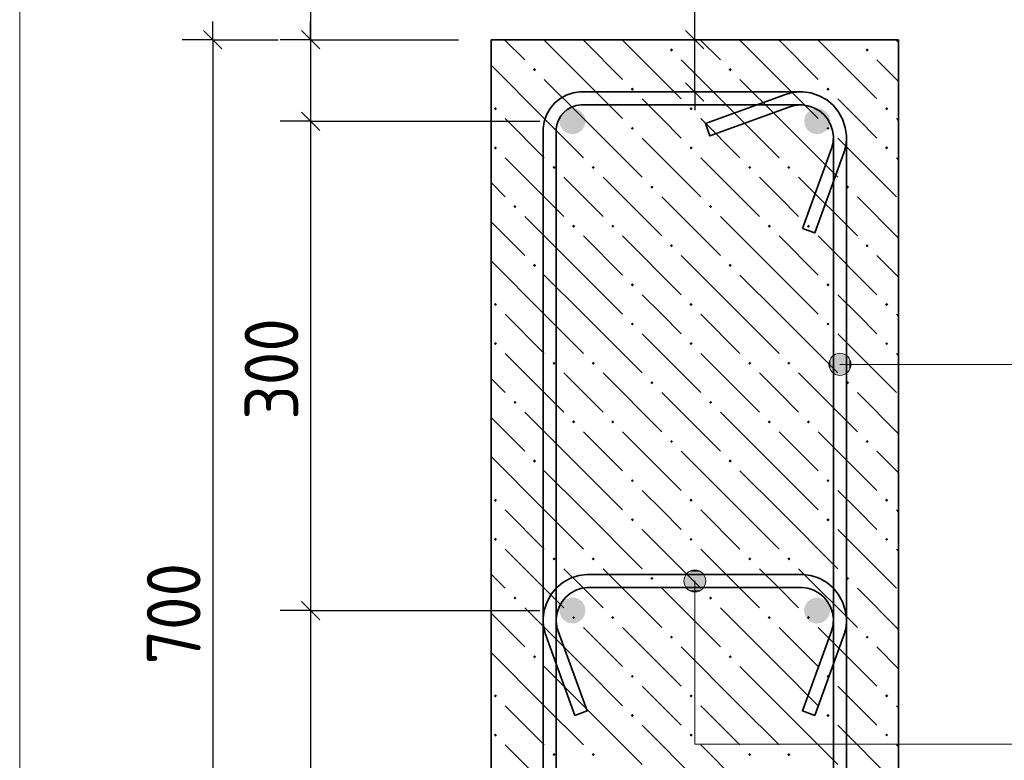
# Model space of a CAD drawing. Header units: millimetres. Extents: x 0 to 42000, y 0 to 29700.
# Tile 16 of 18: x 33961 to 37987, y 23251 to 26278. Entities that reach past the tile are written whole.
import ezdxf

# ---------------------------------------------------------------- set-up
doc = ezdxf.new("R2010")
doc.units = ezdxf.units.MM
for name, color, linetype, lineweight in [('S1 Продольная арматура', 7, 'Continuous', 35), ('Standard', 7, 'Continuous', 25), ('ЖБ Пилон', 7, 'Continuous', 35), ('Затяжка', 52, 'Continuous', 25), ('Позиционная метка линия выноска', 7, 'Continuous', 13)]:
    doc.layers.add(name, color=color, linetype=linetype, lineweight=lineweight)
doc.layers.add('Размерная выноска', color=7, linetype='Continuous')
doc.layers.add('Хомут', color=7, linetype='Continuous', lineweight=25, true_color=0x6e3c1e)
doc.styles.add('ISOCPEUR', font='txt')

msp = doc.modelspace()

# ---------------------------------------------------------------- hatches: boundary and pattern name
at = {"layer": 'S1 Продольная арматура', "linetype": 'Continuous', "lineweight": 18, "transparency": 33554687}
for points in [[(36274.6, 25863.1), (36270.5, 25883.5), (36259, 25900.8), (36241.7, 25912.4), (36221.3, 25916.4), (36200.9, 25912.4), (36183.6, 25900.8), (36172, 25883.5), (36167.9, 25863.1), (36172, 25842.7), (36183.6, 25825.4), (36200.9, 25813.8), (36221.3, 25809.8), (36241.7, 25813.8), (36259, 25825.4), (36270.5, 25842.7)], [(36274.6, 25863.1), (36270.5, 25883.5), (36259, 25900.8), (36241.7, 25912.4), (36221.3, 25916.4), (36200.9, 25912.4), (36183.6, 25900.8), (36172, 25883.5), (36167.9, 25863.1), (36172, 25842.7), (36183.6, 25825.4), (36200.9, 25813.8), (36221.3, 25809.8), (36241.7, 25813.8), (36259, 25825.4), (36270.5, 25842.7)], [(37274.8, 25863.1), (37270.7, 25883.5), (37259.1, 25900.8), (37241.8, 25912.4), (37221.4, 25916.4), (37201, 25912.4), (37183.7, 25900.8), (37172.2, 25883.5), (37168.1, 25863.1), (37172.2, 25842.7), (37183.7, 25825.4), (37201, 25813.8), (37221.4, 25809.8), (37241.8, 25813.8), (37259.1, 25825.4), (37270.7, 25842.7)], [(37274.8, 25863.1), (37270.7, 25883.5), (37259.1, 25900.8), (37241.8, 25912.4), (37221.4, 25916.4), (37201, 25912.4), (37183.7, 25900.8), (37172.2, 25883.5), (37168.1, 25863.1), (37172.2, 25842.7), (37183.7, 25825.4), (37201, 25813.8), (37221.4, 25809.8), (37241.8, 25813.8), (37259.1, 25825.4), (37270.7, 25842.7)], [(36274.6, 23863.1), (36270.5, 23883.5), (36259, 23900.8), (36241.7, 23912.4), (36221.3, 23916.4), (36200.9, 23912.4), (36183.6, 23900.8), (36172, 23883.5), (36167.9, 23863.1), (36172, 23842.7), (36183.6, 23825.4), (36200.9, 23813.8), (36221.3, 23809.8), (36241.7, 23813.8), (36259, 23825.4), (36270.5, 23842.7)], [(36274.6, 23863.1), (36270.5, 23883.5), (36259, 23900.8), (36241.7, 23912.4), (36221.3, 23916.4), (36200.9, 23912.4), (36183.6, 23900.8), (36172, 23883.5), (36167.9, 23863.1), (36172, 23842.7), (36183.6, 23825.4), (36200.9, 23813.8), (36221.3, 23809.8), (36241.7, 23813.8), (36259, 23825.4), (36270.5, 23842.7)], [(37274.8, 23863.1), (37270.7, 23883.5), (37259.1, 23900.8), (37241.8, 23912.4), (37221.4, 23916.4), (37201, 23912.4), (37183.7, 23900.8), (37172.2, 23883.5), (37168.1, 23863.1), (37172.2, 23842.7), (37183.7, 23825.4), (37201, 23813.8), (37221.4, 23809.8), (37241.8, 23813.8), (37259.1, 23825.4), (37270.7, 23842.7)], [(37274.8, 23863.1), (37270.7, 23883.5), (37259.1, 23900.8), (37241.8, 23912.4), (37221.4, 23916.4), (37201, 23912.4), (37183.7, 23900.8), (37172.2, 23883.5), (37168.1, 23863.1), (37172.2, 23842.7), (37183.7, 23825.4), (37201, 23813.8), (37221.4, 23809.8), (37241.8, 23813.8), (37259.1, 23825.4), (37270.7, 23842.7)]]:
    msp.add_hatch(color=7, dxfattribs=at).paths.add_polyline_path(points)
at = {"layer": 'ЖБ Пилон', "linetype": 'Continuous', "lineweight": 18, "transparency": 33554687}
for points in [[(36619.5, 26154.1), (36626, 26160.6), (36632.5, 26154.1), (36626, 26147.6)], [(37419.5, 26154.1), (37426, 26160.6), (37432.5, 26154.1), (37426, 26147.6)], [(36059.5, 26074.1), (36066, 26080.6), (36072.5, 26074.1), (36066, 26067.6)], [(36859.5, 26074.1), (36866, 26080.6), (36872.5, 26074.1), (36866, 26067.6)], [(36459.5, 25994.1), (36466, 26000.6), (36472.5, 25994.1), (36466, 25987.6)], [(37259.5, 25994.1), (37266, 26000.6), (37272.5, 25994.1), (37266, 25987.6)], [(35899.5, 25914.1), (35906, 25920.6), (35912.5, 25914.1), (35906, 25907.6)], [(36699.5, 25914.1), (36706, 25920.6), (36712.5, 25914.1), (36706, 25907.6)], [(37499.5, 25914.1), (37506, 25920.6), (37512.5, 25914.1), (37506, 25907.6)], [(36459.5, 25834.1), (36466, 25840.6), (36472.5, 25834.1), (36466, 25827.6)], [(37259.5, 25834.1), (37266, 25840.6), (37272.5, 25834.1), (37266, 25827.6)], [(35899.5, 25754.1), (35906, 25760.6), (35912.5, 25754.1), (35906, 25747.6)], [(36699.5, 25754.1), (36706, 25760.6), (36712.5, 25754.1), (36706, 25747.6)], [(37499.5, 25754.1), (37506, 25760.6), (37512.5, 25754.1), (37506, 25747.6)], [(36139.5, 25674.1), (36146, 25680.6), (36152.5, 25674.1), (36146, 25667.6)], [(36299.5, 25674.1), (36306, 25680.6), (36312.5, 25674.1), (36306, 25667.6)], [(36939.5, 25674.1), (36946, 25680.6), (36952.5, 25674.1), (36946, 25667.6)], [(37099.5, 25674.1), (37106, 25680.6), (37112.5, 25674.1), (37106, 25667.6)], [(36539.5, 25594.1), (36546, 25600.6), (36552.5, 25594.1), (36546, 25587.6)], [(37339.5, 25594.1), (37346, 25600.6), (37352.5, 25594.1), (37346, 25587.6)], [(35979.5, 25514.1), (35986, 25520.6), (35992.5, 25514.1), (35986, 25507.6)], [(36779.5, 25514.1), (36786, 25520.6), (36792.5, 25514.1), (36786, 25507.6)], [(36219.5, 25434.1), (36226, 25440.6), (36232.5, 25434.1), (36226, 25427.6)], [(36379.5, 25434.1), (36386, 25440.6), (36392.5, 25434.1), (36386, 25427.6)], [(37019.5, 25434.1), (37026, 25440.6), (37032.5, 25434.1), (37026, 25427.6)], [(37179.5, 25434.1), (37186, 25440.6), (37192.5, 25434.1), (37186, 25427.6)], [(36619.5, 25354.1), (36626, 25360.6), (36632.5, 25354.1), (36626, 25347.6)], [(37419.5, 25354.1), (37426, 25360.6), (37432.5, 25354.1), (37426, 25347.6)], [(36059.5, 25274.1), (36066, 25280.6), (36072.5, 25274.1), (36066, 25267.6)], [(36859.5, 25274.1), (36866, 25280.6), (36872.5, 25274.1), (36866, 25267.6)], [(36459.5, 25194.1), (36466, 25200.6), (36472.5, 25194.1), (36466, 25187.6)], [(37259.5, 25194.1), (37266, 25200.6), (37272.5, 25194.1), (37266, 25187.6)], [(35899.5, 25114.1), (35906, 25120.6), (35912.5, 25114.1), (35906, 25107.6)], [(36699.5, 25114.1), (36706, 25120.6), (36712.5, 25114.1), (36706, 25107.6)], [(37499.5, 25114.1), (37506, 25120.6), (37512.5, 25114.1), (37506, 25107.6)], [(36459.5, 25034.1), (36466, 25040.6), (36472.5, 25034.1), (36466, 25027.6)], [(37259.5, 25034.1), (37266, 25040.6), (37272.5, 25034.1), (37266, 25027.6)], [(35899.5, 24954.1), (35906, 24960.6), (35912.5, 24954.1), (35906, 24947.6)], [(36699.5, 24954.1), (36706, 24960.6), (36712.5, 24954.1), (36706, 24947.6)], [(37499.5, 24954.1), (37506, 24960.6), (37512.5, 24954.1), (37506, 24947.6)], [(36139.5, 24874.1), (36146, 24880.6), (36152.5, 24874.1), (36146, 24867.6)], [(36299.5, 24874.1), (36306, 24880.6), (36312.5, 24874.1), (36306, 24867.6)], [(36939.5, 24874.1), (36946, 24880.6), (36952.5, 24874.1), (36946, 24867.6)], [(37099.5, 24874.1), (37106, 24880.6), (37112.5, 24874.1), (37106, 24867.6)], [(36539.5, 24794.1), (36546, 24800.6), (36552.5, 24794.1), (36546, 24787.6)], [(37339.5, 24794.1), (37346, 24800.6), (37352.5, 24794.1), (37346, 24787.6)], [(35979.5, 24714.1), (35986, 24720.6), (35992.5, 24714.1), (35986, 24707.6)], [(36779.5, 24714.1), (36786, 24720.6), (36792.5, 24714.1), (36786, 24707.6)], [(36219.5, 24634.1), (36226, 24640.6), (36232.5, 24634.1), (36226, 24627.6)], [(36379.5, 24634.1), (36386, 24640.6), (36392.5, 24634.1), (36386, 24627.6)], [(37019.5, 24634.1), (37026, 24640.6), (37032.5, 24634.1), (37026, 24627.6)], [(37179.5, 24634.1), (37186, 24640.6), (37192.5, 24634.1), (37186, 24627.6)], [(36619.5, 24554.1), (36626, 24560.6), (36632.5, 24554.1), (36626, 24547.6)], [(37419.5, 24554.1), (37426, 24560.6), (37432.5, 24554.1), (37426, 24547.6)], [(36059.5, 24474.1), (36066, 24480.6), (36072.5, 24474.1), (36066, 24467.6)], [(36859.5, 24474.1), (36866, 24480.6), (36872.5, 24474.1), (36866, 24467.6)], [(36459.5, 24394.1), (36466, 24400.6), (36472.5, 24394.1), (36466, 24387.6)], [(37259.5, 24394.1), (37266, 24400.6), (37272.5, 24394.1), (37266, 24387.6)], [(35899.5, 24314.1), (35906, 24320.6), (35912.5, 24314.1), (35906, 24307.6)], [(36699.5, 24314.1), (36706, 24320.6), (36712.5, 24314.1), (36706, 24307.6)], [(37499.5, 24314.1), (37506, 24320.6), (37512.5, 24314.1), (37506, 24307.6)], [(36459.5, 24234.1), (36466, 24240.6), (36472.5, 24234.1), (36466, 24227.6)], [(37259.5, 24234.1), (37266, 24240.6), (37272.5, 24234.1), (37266, 24227.6)], [(35899.5, 24154.1), (35906, 24160.6), (35912.5, 24154.1), (35906, 24147.6)], [(36699.5, 24154.1), (36706, 24160.6), (36712.5, 24154.1), (36706, 24147.6)], [(37499.5, 24154.1), (37506, 24160.6), (37512.5, 24154.1), (37506, 24147.6)], [(36139.5, 24074.1), (36146, 24080.6), (36152.5, 24074.1), (36146, 24067.6)], [(36299.5, 24074.1), (36306, 24080.6), (36312.5, 24074.1), (36306, 24067.6)], [(36939.5, 24074.1), (36946, 24080.6), (36952.5, 24074.1), (36946, 24067.6)], [(37099.5, 24074.1), (37106, 24080.6), (37112.5, 24074.1), (37106, 24067.6)], [(36539.5, 23994.1), (36546, 24000.6), (36552.5, 23994.1), (36546, 23987.6)], [(37339.5, 23994.1), (37346, 24000.6), (37352.5, 23994.1), (37346, 23987.6)], [(35979.5, 23914.1), (35986, 23920.6), (35992.5, 23914.1), (35986, 23907.6)], [(36779.5, 23914.1), (36786, 23920.6), (36792.5, 23914.1), (36786, 23907.6)], [(36219.5, 23834.1), (36226, 23840.6), (36232.5, 23834.1), (36226, 23827.6)], [(36379.5, 23834.1), (36386, 23840.6), (36392.5, 23834.1), (36386, 23827.6)], [(37019.5, 23834.1), (37026, 23840.6), (37032.5, 23834.1), (37026, 23827.6)], [(37179.5, 23834.1), (37186, 23840.6), (37192.5, 23834.1), (37186, 23827.6)], [(36619.5, 23754.1), (36626, 23760.6), (36632.5, 23754.1), (36626, 23747.6)], [(37419.5, 23754.1), (37426, 23760.6), (37432.5, 23754.1), (37426, 23747.6)], [(36059.5, 23674.1), (36066, 23680.6), (36072.5, 23674.1), (36066, 23667.6)], [(36859.5, 23674.1), (36866, 23680.6), (36872.5, 23674.1), (36866, 23667.6)], [(36459.5, 23594.1), (36466, 23600.6), (36472.5, 23594.1), (36466, 23587.6)], [(37259.5, 23594.1), (37266, 23600.6), (37272.5, 23594.1), (37266, 23587.6)], [(35899.5, 23514.1), (35906, 23520.6), (35912.5, 23514.1), (35906, 23507.6)], [(36699.5, 23514.1), (36706, 23520.6), (36712.5, 23514.1), (36706, 23507.6)], [(37499.5, 23514.1), (37506, 23520.6), (37512.5, 23514.1), (37506, 23507.6)], [(36459.5, 23434.1), (36466, 23440.6), (36472.5, 23434.1), (36466, 23427.6)], [(37259.5, 23434.1), (37266, 23440.6), (37272.5, 23434.1), (37266, 23427.6)], [(35899.5, 23354.1), (35906, 23360.6), (35912.5, 23354.1), (35906, 23347.6)], [(36699.5, 23354.1), (36706, 23360.6), (36712.5, 23354.1), (36706, 23347.6)], [(37499.5, 23354.1), (37506, 23360.6), (37512.5, 23354.1), (37506, 23347.6)], [(36139.5, 23274.1), (36146, 23280.6), (36152.5, 23274.1), (36146, 23267.6)], [(36299.5, 23274.1), (36306, 23280.6), (36312.5, 23274.1), (36306, 23267.6)], [(36939.5, 23274.1), (36946, 23280.6), (36952.5, 23274.1), (36946, 23267.6)], [(37099.5, 23274.1), (37106, 23280.6), (37112.5, 23274.1), (37106, 23267.6)]]:
    msp.add_hatch(color=7, dxfattribs=at).paths.add_polyline_path(points, flags=16)
at = {"layer": 'Позиционная метка линия выноска', "linetype": 'Continuous', "lineweight": 13, "transparency": 33554687}
for points in [[(37276, 24846.9), (37276, 24891.9), (37269.7, 24869.4)], [(37292.2, 24830.7), (37292.2, 24908.1), (37276, 24891.9)], [(37292.2, 24830.7), (37276, 24891.9), (37276, 24846.9)], [(37314.7, 24824.4), (37314.7, 24914.4), (37292.2, 24908.1)], [(37314.7, 24824.4), (37292.2, 24908.1), (37292.2, 24830.7)], [(37337.2, 24830.7), (37337.2, 24908.1), (37314.7, 24914.4)], [(37337.2, 24830.7), (37314.7, 24914.4), (37314.7, 24824.4)], [(37353.4, 24846.9), (37353.4, 24891.9), (37337.2, 24908.1)], [(37353.4, 24846.9), (37337.2, 24908.1), (37337.2, 24830.7)], [(37353.4, 24891.9), (37353.4, 24846.9), (37359.7, 24869.4)], [(36676.3, 23983.8), (36766.4, 23983.8), (36760.1, 24006.3)], [(36676.3, 23983.8), (36760.1, 24006.3), (36682.7, 24006.3)], [(36682.7, 24006.3), (36760.1, 24006.3), (36743.9, 24022.5)], [(36682.7, 24006.3), (36743.9, 24022.5), (36698.9, 24022.5)], [(36698.9, 24022.5), (36743.9, 24022.5), (36721.4, 24028.8)], [(36682.7, 23961.3), (36766.4, 23983.8), (36676.3, 23983.8)], [(36682.7, 23961.3), (36760.1, 23961.3), (36766.4, 23983.8)], [(36698.9, 23945.1), (36760.1, 23961.3), (36682.7, 23961.3)], [(36698.9, 23945.1), (36743.9, 23945.1), (36760.1, 23961.3)], [(36743.9, 23945.1), (36698.9, 23945.1), (36721.4, 23938.8)]]:
    msp.add_hatch(color=7, dxfattribs=at).paths.add_polyline_path(points)

# ---------------------------------------------------------------- linework, layer by layer
at = {"layer": 'Standard', "color": 7, "linetype": 'Continuous', "lineweight": -3, "transparency": 33554687}
for p, q in [((34750.4, 26196.4), (34750.4, 26271.4)), ((35150.4, 26196.4), (35150.4, 26271.4)), ((36721.4, 26196.4), (36721.4, 26271.4)), ((34750.4, 26196.4), (34625.4, 26196.4)), ((34750.4, 26196.4), (34875.4, 26196.4)), ((34750.4, 26196.4), (35017.1, 26196.4)), ((35150.4, 26196.4), (35025.4, 26196.4)), ((35150.4, 26196.4), (35275.4, 26196.4)), ((35150.4, 26196.4), (35754.7, 26196.4)), ((35150.4, 26196.4), (35150.4, 25863.1)), ((36721.4, 26196.4), (36596.4, 26196.4)), ((36721.4, 26196.4), (36846.4, 26196.4)), ((36721.4, 25982.9), (36721.4, 26196.4)), ((36721.4, 25982.9), (36596.4, 25982.9)), ((36721.4, 25982.9), (36846.4, 25982.9)), ((36721.4, 25982.9), (36721.4, 25907.9)), ((35150.4, 25863.1), (35025.4, 25863.1)), ((35150.4, 25863.1), (35275.4, 25863.1)), ((35150.4, 25863.1), (36088, 25863.1)), ((35150.4, 25863.1), (35150.4, 23863.1)), ((35150.4, 23863.1), (35025.4, 23863.1)), ((35150.4, 23863.1), (35275.4, 23863.1)), ((35150.4, 23863.1), (36088, 23863.1)), ((35150.4, 23863.1), (35150.4, 21863.1))]:
    msp.add_line(p, q, dxfattribs=at)
at = {"layer": 'Standard', "color": 7, "linetype": 'Continuous', "lineweight": 25, "transparency": 33554687}
for p, q in [((34712.9, 26233.9), (34787.9, 26158.9)), ((35112.9, 26233.9), (35187.9, 26158.9)), ((36758.9, 26158.9), (36683.9, 26233.9)), ((36758.9, 25945.4), (36683.9, 26020.4)), ((35112.9, 25900.6), (35187.9, 25825.6)), ((35112.9, 23900.6), (35187.9, 23825.6))]:
    msp.add_line(p, q, dxfattribs=at)
at = {"layer": 'Standard', "color": 254, "linetype": 'Continuous', "lineweight": 18, "true_color": 0xc4c4ff, "transparency": 33554687}
msp.add_lwpolyline([(33960.7, 18630.5), (39697.9, 18630.5), (39697.9, 28662.4), (33960.7, 28662.4), (33960.7, 18630.5)], dxfattribs=at)
at = {"layer": 'Standard', "color": 7, "linetype": 'Continuous', "lineweight": -3, "transparency": 33554687}
msp.add_lwpolyline([(34750.4, 26196.4), (34750.4, 23565.7), (34750.4, 23565.7), (34750.4, 21529.8)], dxfattribs=at)
at = {"layer": 'ЖБ Пилон', "color": 7, "linetype": 'Continuous', "lineweight": 35, "transparency": 33554687}
for p, q in [((35888, 26196.4), (35888, 21529.8)), ((37554.7, 26196.4), (35888, 26196.4)), ((37554.7, 21529.8), (37554.7, 26196.4))]:
    msp.add_line(p, q, dxfattribs=at)
at = {"layer": 'ЖБ Пилон', "color": 9, "linetype": 'Continuous', "lineweight": 18, "true_color": 0xc7c7c7, "transparency": 33554687}
for p, q in [((35943.7, 26196.4), (36026, 26114.1)), ((36266, 26034.1), (36103.7, 26196.4)), ((36266, 26194.1), (36426, 26034.1)), ((36426, 26194.1), (36666, 25954.1)), ((36583.7, 26196.4), (36586, 26194.1)), ((36743.7, 26196.4), (36826, 26114.1)), ((37066, 26034.1), (36903.7, 26196.4)), ((37066, 26194.1), (37226, 26034.1)), ((37226, 26194.1), (37466, 25954.1)), ((37383.7, 26196.4), (37386, 26194.1)), ((37543.7, 26196.4), (37554.7, 26185.4)), ((36106, 25874.1), (35888, 26092.1)), ((36906, 25874.1), (36666, 26114.1)), ((37554.7, 26025.4), (37466, 26114.1)), ((36106, 26034.1), (36266, 25874.1)), ((36266, 26034.1), (36426, 25874.1)), ((36906, 26034.1), (37066, 25874.1)), ((37066, 26034.1), (37226, 25874.1)), ((36586, 25874.1), (36506, 25954.1)), ((37386, 25874.1), (37306, 25954.1)), ((35946, 25874.1), (36106, 25714.1)), ((36106, 25874.1), (36266, 25714.1)), ((36266, 25874.1), (36506, 25634.1)), ((36666, 25794.1), (36586, 25874.1)), ((36746, 25874.1), (36906, 25714.1)), ((36906, 25874.1), (37066, 25714.1)), ((37066, 25874.1), (37306, 25634.1)), ((37466, 25794.1), (37386, 25874.1)), ((37546, 25874.1), (37554.7, 25865.4)), ((36506, 25794.1), (36746, 25554.1)), ((37306, 25794.1), (37546, 25554.1)), ((35946, 25714.1), (36186, 25474.1)), ((36746, 25714.1), (36986, 25474.1)), ((37546, 25714.1), (37554.7, 25705.4)), ((35888, 25612.1), (35946, 25554.1)), ((36266, 25554.1), (36186, 25634.1)), ((36346, 25634.1), (36586, 25394.1)), ((37066, 25554.1), (36986, 25634.1)), ((37146, 25634.1), (37386, 25394.1)), ((36346, 25474.1), (36266, 25554.1)), ((36586, 25554.1), (36826, 25314.1)), ((37146, 25474.1), (37066, 25554.1)), ((37386, 25554.1), (37554.7, 25385.4)), ((35888, 25452.1), (36026, 25314.1)), ((36266, 25234.1), (36026, 25474.1)), ((37066, 25234.1), (36826, 25474.1)), ((36266, 25394.1), (36426, 25234.1)), ((36426, 25394.1), (36666, 25154.1)), ((37066, 25394.1), (37226, 25234.1)), ((37226, 25394.1), (37466, 25154.1)), ((36106, 25074.1), (35888, 25292.1)), ((36906, 25074.1), (36666, 25314.1)), ((37554.7, 25225.4), (37466, 25314.1)), ((36106, 25234.1), (36266, 25074.1)), ((36266, 25234.1), (36426, 25074.1)), ((36906, 25234.1), (37066, 25074.1)), ((37066, 25234.1), (37226, 25074.1)), ((36586, 25074.1), (36506, 25154.1)), ((37386, 25074.1), (37306, 25154.1)), ((35946, 25074.1), (36106, 24914.1)), ((36106, 25074.1), (36266, 24914.1)), ((36266, 25074.1), (36506, 24834.1)), ((36666, 24994.1), (36586, 25074.1)), ((36746, 25074.1), (36906, 24914.1)), ((36906, 25074.1), (37066, 24914.1)), ((37066, 25074.1), (37306, 24834.1)), ((37466, 24994.1), (37386, 25074.1)), ((37546, 25074.1), (37554.7, 25065.4)), ((36506, 24994.1), (36746, 24754.1)), ((37306, 24994.1), (37546, 24754.1)), ((35946, 24914.1), (36186, 24674.1)), ((36746, 24914.1), (36986, 24674.1)), ((37546, 24914.1), (37554.7, 24905.4)), ((35888, 24812.1), (35946, 24754.1)), ((36266, 24754.1), (36186, 24834.1)), ((36346, 24834.1), (36586, 24594.1)), ((37066, 24754.1), (36986, 24834.1)), ((37146, 24834.1), (37386, 24594.1)), ((36346, 24674.1), (36266, 24754.1)), ((36586, 24754.1), (36826, 24514.1)), ((37146, 24674.1), (37066, 24754.1)), ((37386, 24754.1), (37554.7, 24585.4)), ((35888, 24652.1), (36026, 24514.1)), ((36266, 24434.1), (36026, 24674.1)), ((37066, 24434.1), (36826, 24674.1)), ((36266, 24594.1), (36426, 24434.1)), ((36426, 24594.1), (36666, 24354.1)), ((37066, 24594.1), (37226, 24434.1)), ((37226, 24594.1), (37466, 24354.1)), ((36106, 24274.1), (35888, 24492.1)), ((36906, 24274.1), (36666, 24514.1)), ((37554.7, 24425.4), (37466, 24514.1)), ((36106, 24434.1), (36266, 24274.1)), ((36266, 24434.1), (36426, 24274.1)), ((36906, 24434.1), (37066, 24274.1)), ((37066, 24434.1), (37226, 24274.1)), ((36586, 24274.1), (36506, 24354.1)), ((37386, 24274.1), (37306, 24354.1)), ((35946, 24274.1), (36106, 24114.1)), ((36106, 24274.1), (36266, 24114.1)), ((36266, 24274.1), (36506, 24034.1)), ((36666, 24194.1), (36586, 24274.1)), ((36746, 24274.1), (36906, 24114.1)), ((36906, 24274.1), (37066, 24114.1)), ((37066, 24274.1), (37306, 24034.1)), ((37466, 24194.1), (37386, 24274.1)), ((37546, 24274.1), (37554.7, 24265.4)), ((36506, 24194.1), (36746, 23954.1)), ((37306, 24194.1), (37546, 23954.1)), ((35946, 24114.1), (36186, 23874.1)), ((36746, 24114.1), (36986, 23874.1)), ((37546, 24114.1), (37554.7, 24105.4)), ((35888, 24012.1), (35946, 23954.1)), ((36266, 23954.1), (36186, 24034.1)), ((36346, 24034.1), (36586, 23794.1)), ((37066, 23954.1), (36986, 24034.1)), ((37146, 24034.1), (37386, 23794.1)), ((36346, 23874.1), (36266, 23954.1)), ((36586, 23954.1), (36826, 23714.1)), ((37146, 23874.1), (37066, 23954.1)), ((37386, 23954.1), (37554.7, 23785.4)), ((35888, 23852.1), (36026, 23714.1)), ((36266, 23634.1), (36026, 23874.1)), ((37066, 23634.1), (36826, 23874.1)), ((36266, 23794.1), (36426, 23634.1)), ((36426, 23794.1), (36666, 23554.1)), ((37066, 23794.1), (37226, 23634.1)), ((37226, 23794.1), (37466, 23554.1)), ((36106, 23474.1), (35888, 23692.1)), ((36906, 23474.1), (36666, 23714.1)), ((37554.7, 23625.4), (37466, 23714.1)), ((36106, 23634.1), (36266, 23474.1)), ((36266, 23634.1), (36426, 23474.1)), ((36906, 23634.1), (37066, 23474.1)), ((37066, 23634.1), (37226, 23474.1)), ((36586, 23474.1), (36506, 23554.1)), ((37386, 23474.1), (37306, 23554.1)), ((35946, 23474.1), (36106, 23314.1)), ((36106, 23474.1), (36266, 23314.1)), ((36266, 23474.1), (36506, 23234.1)), ((36666, 23394.1), (36586, 23474.1)), ((36746, 23474.1), (36906, 23314.1)), ((36906, 23474.1), (37066, 23314.1)), ((37066, 23474.1), (37306, 23234.1)), ((37466, 23394.1), (37386, 23474.1)), ((37546, 23474.1), (37554.7, 23465.4)), ((36506, 23394.1), (36746, 23154.1)), ((37306, 23394.1), (37546, 23154.1)), ((35946, 23314.1), (36186, 23074.1)), ((36746, 23314.1), (36986, 23074.1)), ((37546, 23314.1), (37554.7, 23305.4))]:
    msp.add_line(p, q, dxfattribs=at)
at = {"layer": 'Затяжка', "color": 7, "linetype": 'Continuous', "lineweight": 35, "transparency": 33554687}
msp.add_lwpolyline([(36231.2, 23434.2), (36111.9, 23761.8), (36109.6, 23769), (36107.5, 23776.4), (36105.7, 23783.9), (36104.2, 23791.4), (36103, 23799), (36102.1, 23806.6), (36101.6, 23814.3), (36101.4, 23821.9), (36101.4, 23832.6), (36105.9, 23865.2), (36117, 23899), (36134.5, 23930.2), (36156, 23955.9), (36181.6, 23977.3), (36212.8, 23994.8), (36246.7, 24006), (36279.2, 24010.5), (37163.5, 24010.5), (37196, 24006), (37229.9, 23994.8), (37261.1, 23977.3), (37286.8, 23955.9), (37308.2, 23930.2), (37325.7, 23899), (37336.8, 23865.2), (37341.4, 23832.6), (37341.4, 23821.9), (37341.1, 23814.3), (37340.6, 23806.6), (37339.7, 23799), (37338.5, 23791.4), (37337, 23783.9), (37335.2, 23776.4), (37333.1, 23769), (37330.8, 23761.8), (37211.5, 23434.2), (37161.4, 23452.5), (37280.4, 23779.3), (37282.1, 23784.6), (37283.6, 23789.9), (37284.9, 23795.3), (37286, 23800.7), (37286.8, 23806.1), (37287.5, 23811.6), (37287.8, 23817.1), (37288, 23822.7), (37288, 23828.9), (37284.7, 23853.1), (37276.6, 23877.5), (37264.1, 23899.8), (37248.9, 23918), (37230.7, 23933.2), (37208.3, 23945.8), (37183.9, 23953.8), (37159.8, 23957.1), (36282.9, 23957.1), (36258.8, 23953.8), (36234.4, 23945.8), (36212, 23933.2), (36193.8, 23918), (36178.6, 23899.8), (36166.1, 23877.5), (36158, 23853.1), (36154.7, 23828.9), (36154.7, 23822.7), (36154.9, 23817.1), (36155.3, 23811.6), (36155.9, 23806.1), (36156.7, 23800.7), (36157.8, 23795.3), (36159.1, 23789.9), (36160.6, 23784.6), (36162.3, 23779.3), (36281.3, 23452.5), (36231.2, 23434.2)], dxfattribs=at)
msp.add_lwpolyline([(36231.2, 23434.2), (36111.9, 23761.8), (36109.6, 23769), (36107.5, 23776.4), (36105.7, 23783.9), (36104.2, 23791.4), (36103, 23799), (36102.1, 23806.6), (36101.6, 23814.3), (36101.4, 23821.9), (36101.4, 23832.6), (36105.9, 23865.2), (36117, 23899), (36134.5, 23930.2), (36156, 23955.9), (36181.6, 23977.3), (36212.8, 23994.8), (36246.7, 24006), (36279.2, 24010.5), (37163.5, 24010.5), (37196, 24006), (37229.9, 23994.8), (37261.1, 23977.3), (37286.8, 23955.9), (37308.2, 23930.2), (37325.7, 23899), (37336.8, 23865.2), (37341.4, 23832.6), (37341.4, 23821.9), (37341.1, 23814.3), (37340.6, 23806.6), (37339.7, 23799), (37338.5, 23791.4), (37337, 23783.9), (37335.2, 23776.4), (37333.1, 23769), (37330.8, 23761.8), (37211.5, 23434.2), (37161.4, 23452.5), (37280.4, 23779.3), (37282.1, 23784.6), (37283.6, 23789.9), (37284.9, 23795.3), (37286, 23800.7), (37286.8, 23806.1), (37287.5, 23811.6), (37287.8, 23817.1), (37288, 23822.7), (37288, 23828.9), (37284.7, 23853.1), (37276.6, 23877.5), (37264.1, 23899.8), (37248.9, 23918), (37230.7, 23933.2), (37208.3, 23945.8), (37183.9, 23953.8), (37159.8, 23957.1), (36282.9, 23957.1), (36258.8, 23953.8), (36234.4, 23945.8), (36212, 23933.2), (36193.8, 23918), (36178.6, 23899.8), (36166.1, 23877.5), (36158, 23853.1), (36154.7, 23828.9), (36154.7, 23822.7), (36154.9, 23817.1), (36155.3, 23811.6), (36155.9, 23806.1), (36156.7, 23800.7), (36157.8, 23795.3), (36159.1, 23789.9), (36160.6, 23784.6), (36162.3, 23779.3), (36281.3, 23452.5), (36231.2, 23434.2)], dxfattribs=at)
msp.add_lwpolyline([(36231.2, 23434.2), (36111.9, 23761.8), (36109.6, 23769), (36107.5, 23776.4), (36105.7, 23783.9), (36104.2, 23791.4), (36103, 23799), (36102.1, 23806.6), (36101.6, 23814.3), (36101.4, 23821.9), (36101.4, 23832.6), (36105.9, 23865.2), (36117, 23899), (36134.5, 23930.2), (36156, 23955.9), (36181.6, 23977.3), (36212.8, 23994.8), (36246.7, 24006), (36279.2, 24010.5), (37163.5, 24010.5), (37196, 24006), (37229.9, 23994.8), (37261.1, 23977.3), (37286.8, 23955.9), (37308.2, 23930.2), (37325.7, 23899), (37336.8, 23865.2), (37341.4, 23832.6), (37341.4, 23821.9), (37341.1, 23814.3), (37340.6, 23806.6), (37339.7, 23799), (37338.5, 23791.4), (37337, 23783.9), (37335.2, 23776.4), (37333.1, 23769), (37330.8, 23761.8), (37211.5, 23434.2), (37161.4, 23452.5), (37280.4, 23779.3), (37282.1, 23784.6), (37283.6, 23789.9), (37284.9, 23795.3), (37286, 23800.7), (37286.8, 23806.1), (37287.5, 23811.6), (37287.8, 23817.1), (37288, 23822.7), (37288, 23828.9), (37284.7, 23853.1), (37276.6, 23877.5), (37264.1, 23899.8), (37248.9, 23918), (37230.7, 23933.2), (37208.3, 23945.8), (37183.9, 23953.8), (37159.8, 23957.1), (36282.9, 23957.1), (36258.8, 23953.8), (36234.4, 23945.8), (36212, 23933.2), (36193.8, 23918), (36178.6, 23899.8), (36166.1, 23877.5), (36158, 23853.1), (36154.7, 23828.9), (36154.7, 23822.7), (36154.9, 23817.1), (36155.3, 23811.6), (36155.9, 23806.1), (36156.7, 23800.7), (36157.8, 23795.3), (36159.1, 23789.9), (36160.6, 23784.6), (36162.3, 23779.3), (36281.3, 23452.5), (36231.2, 23434.2)], dxfattribs=at)
msp.add_lwpolyline([(36231.2, 23434.2), (36111.9, 23761.8), (36109.6, 23769), (36107.5, 23776.4), (36105.7, 23783.9), (36104.2, 23791.4), (36103, 23799), (36102.1, 23806.6), (36101.6, 23814.3), (36101.4, 23821.9), (36101.4, 23832.6), (36105.9, 23865.2), (36117, 23899), (36134.5, 23930.2), (36156, 23955.9), (36181.6, 23977.3), (36212.8, 23994.8), (36246.7, 24006), (36279.2, 24010.5), (37163.5, 24010.5), (37196, 24006), (37229.9, 23994.8), (37261.1, 23977.3), (37286.8, 23955.9), (37308.2, 23930.2), (37325.7, 23899), (37336.8, 23865.2), (37341.4, 23832.6), (37341.4, 23821.9), (37341.1, 23814.3), (37340.6, 23806.6), (37339.7, 23799), (37338.5, 23791.4), (37337, 23783.9), (37335.2, 23776.4), (37333.1, 23769), (37330.8, 23761.8), (37211.5, 23434.2), (37161.4, 23452.5), (37280.4, 23779.3), (37282.1, 23784.6), (37283.6, 23789.9), (37284.9, 23795.3), (37286, 23800.7), (37286.8, 23806.1), (37287.5, 23811.6), (37287.8, 23817.1), (37288, 23822.7), (37288, 23828.9), (37284.7, 23853.1), (37276.6, 23877.5), (37264.1, 23899.8), (37248.9, 23918), (37230.7, 23933.2), (37208.3, 23945.8), (37183.9, 23953.8), (37159.8, 23957.1), (36282.9, 23957.1), (36258.8, 23953.8), (36234.4, 23945.8), (36212, 23933.2), (36193.8, 23918), (36178.6, 23899.8), (36166.1, 23877.5), (36158, 23853.1), (36154.7, 23828.9), (36154.7, 23822.7), (36154.9, 23817.1), (36155.3, 23811.6), (36155.9, 23806.1), (36156.7, 23800.7), (36157.8, 23795.3), (36159.1, 23789.9), (36160.6, 23784.6), (36162.3, 23779.3), (36281.3, 23452.5), (36231.2, 23434.2)], dxfattribs=at)
msp.add_lwpolyline([(36231.2, 23434.2), (36111.9, 23761.8), (36109.6, 23769), (36107.5, 23776.4), (36105.7, 23783.9), (36104.2, 23791.4), (36103, 23799), (36102.1, 23806.6), (36101.6, 23814.3), (36101.4, 23821.9), (36101.4, 23832.6), (36105.9, 23865.2), (36117, 23899), (36134.5, 23930.2), (36156, 23955.9), (36181.6, 23977.3), (36212.8, 23994.8), (36246.7, 24006), (36279.2, 24010.5), (37163.5, 24010.5), (37196, 24006), (37229.9, 23994.8), (37261.1, 23977.3), (37286.8, 23955.9), (37308.2, 23930.2), (37325.7, 23899), (37336.8, 23865.2), (37341.4, 23832.6), (37341.4, 23821.9), (37341.1, 23814.3), (37340.6, 23806.6), (37339.7, 23799), (37338.5, 23791.4), (37337, 23783.9), (37335.2, 23776.4), (37333.1, 23769), (37330.8, 23761.8), (37211.5, 23434.2), (37161.4, 23452.5), (37280.4, 23779.3), (37282.1, 23784.6), (37283.6, 23789.9), (37284.9, 23795.3), (37286, 23800.7), (37286.8, 23806.1), (37287.5, 23811.6), (37287.8, 23817.1), (37288, 23822.7), (37288, 23828.9), (37284.7, 23853.1), (37276.6, 23877.5), (37264.1, 23899.8), (37248.9, 23918), (37230.7, 23933.2), (37208.3, 23945.8), (37183.9, 23953.8), (37159.8, 23957.1), (36282.9, 23957.1), (36258.8, 23953.8), (36234.4, 23945.8), (36212, 23933.2), (36193.8, 23918), (36178.6, 23899.8), (36166.1, 23877.5), (36158, 23853.1), (36154.7, 23828.9), (36154.7, 23822.7), (36154.9, 23817.1), (36155.3, 23811.6), (36155.9, 23806.1), (36156.7, 23800.7), (36157.8, 23795.3), (36159.1, 23789.9), (36160.6, 23784.6), (36162.3, 23779.3), (36281.3, 23452.5), (36231.2, 23434.2)], dxfattribs=at)
msp.add_lwpolyline([(36231.2, 23434.2), (36111.9, 23761.8), (36109.6, 23769), (36107.5, 23776.4), (36105.7, 23783.9), (36104.2, 23791.4), (36103, 23799), (36102.1, 23806.6), (36101.6, 23814.3), (36101.4, 23821.9), (36101.4, 23832.6), (36105.9, 23865.2), (36117, 23899), (36134.5, 23930.2), (36156, 23955.9), (36181.6, 23977.3), (36212.8, 23994.8), (36246.7, 24006), (36279.2, 24010.5), (37163.5, 24010.5), (37196, 24006), (37229.9, 23994.8), (37261.1, 23977.3), (37286.8, 23955.9), (37308.2, 23930.2), (37325.7, 23899), (37336.8, 23865.2), (37341.4, 23832.6), (37341.4, 23821.9), (37341.1, 23814.3), (37340.6, 23806.6), (37339.7, 23799), (37338.5, 23791.4), (37337, 23783.9), (37335.2, 23776.4), (37333.1, 23769), (37330.8, 23761.8), (37211.5, 23434.2), (37161.4, 23452.5), (37280.4, 23779.3), (37282.1, 23784.6), (37283.6, 23789.9), (37284.9, 23795.3), (37286, 23800.7), (37286.8, 23806.1), (37287.5, 23811.6), (37287.8, 23817.1), (37288, 23822.7), (37288, 23828.9), (37284.7, 23853.1), (37276.6, 23877.5), (37264.1, 23899.8), (37248.9, 23918), (37230.7, 23933.2), (37208.3, 23945.8), (37183.9, 23953.8), (37159.8, 23957.1), (36282.9, 23957.1), (36258.8, 23953.8), (36234.4, 23945.8), (36212, 23933.2), (36193.8, 23918), (36178.6, 23899.8), (36166.1, 23877.5), (36158, 23853.1), (36154.7, 23828.9), (36154.7, 23822.7), (36154.9, 23817.1), (36155.3, 23811.6), (36155.9, 23806.1), (36156.7, 23800.7), (36157.8, 23795.3), (36159.1, 23789.9), (36160.6, 23784.6), (36162.3, 23779.3), (36281.3, 23452.5), (36231.2, 23434.2)], dxfattribs=at)
at = {"layer": 'Позиционная метка линия выноска', "color": 7, "linetype": 'Continuous', "lineweight": 13, "transparency": 33554687}
for p, q in [((37314.7, 24914.4), (37314.7, 24914.4)), ((37269.7, 24869.4), (37269.7, 24869.4)), ((40024.7, 24869.4), (37314.7, 24869.4)), ((37359.7, 24869.4), (37359.7, 24869.4)), ((37314.7, 24824.4), (37314.7, 24824.4)), ((36721.4, 24028.8), (36721.4, 24028.8)), ((36676.3, 23983.8), (36676.3, 23983.8)), ((36766.4, 23983.8), (36766.4, 23983.8)), ((36721.4, 23938.8), (36721.4, 23938.8))]:
    msp.add_line(p, q, dxfattribs=at)
msp.add_lwpolyline([(40054.7, 23317.2), (36721.4, 23317.2), (36721.4, 23983.8)], dxfattribs=at)
for centre in [(37314.7, 24869.4), (36721.4, 23983.8)]:
    msp.add_circle(centre, 45, dxfattribs=at)
at = {"layer": 'Размерная выноска', "color": 7, "linetype": 'Continuous', "lineweight": -3, "transparency": 33554687}
for p, q in [((36721.4, 26196.4), (36721.4, 26626.7)), ((35150.4, 26596.4), (35150.4, 26196.4))]:
    msp.add_line(p, q, dxfattribs=at)
at = {"layer": 'Хомут', "color": 7, "linetype": 'Continuous', "lineweight": 35, "transparency": 33554687}
for points in [[(36101.4, 21892.9), (36101.4, 25833.3), (36105.2, 25860.6), (36114.6, 25889.2), (36129.3, 25915.4), (36147.4, 25937.1), (36169, 25955.2), (36195.3, 25969.9), (36223.8, 25979.3), (36251.1, 25983.1), (37163.5, 25983.1), (37196, 25978.6), (37229.9, 25967.4), (37261.1, 25949.9), (37286.8, 25928.5), (37308.2, 25902.8), (37325.7, 25871.6), (37336.8, 25837.8), (37341.4, 25805.2), (37341.4, 25794.5), (37341.1, 25786.9), (37340.6, 25779.3), (37339.7, 25771.6), (37338.5, 25764), (37337, 25756.5), (37335.2, 25749), (37333.1, 25741.6), (37330.8, 25734.4), (37211.5, 25406.8), (37161.4, 25425.1)], [(36101.4, 21892.9), (36101.4, 25833.3), (36105.2, 25860.6), (36114.6, 25889.2), (36129.3, 25915.4), (36147.4, 25937.1), (36169, 25955.2), (36195.3, 25969.9), (36223.8, 25979.3), (36251.1, 25983.1), (37163.5, 25983.1), (37196, 25978.6), (37229.9, 25967.4), (37261.1, 25949.9), (37286.8, 25928.5), (37308.2, 25902.8), (37325.7, 25871.6), (37336.8, 25837.8), (37341.4, 25805.2), (37341.4, 25794.5), (37341.1, 25786.9), (37340.6, 25779.3), (37339.7, 25771.6), (37338.5, 25764), (37337, 25756.5), (37335.2, 25749), (37333.1, 25741.6), (37330.8, 25734.4), (37211.5, 25406.8), (37161.4, 25425.1)], [(36101.4, 21892.9), (36101.4, 25833.3), (36105.2, 25860.6), (36114.6, 25889.2), (36129.3, 25915.4), (36147.4, 25937.1), (36169, 25955.2), (36195.3, 25969.9), (36223.8, 25979.3), (36251.1, 25983.1), (37163.5, 25983.1), (37196, 25978.6), (37229.9, 25967.4), (37261.1, 25949.9), (37286.8, 25928.5), (37308.2, 25902.8), (37325.7, 25871.6), (37336.8, 25837.8), (37341.4, 25805.2), (37341.4, 25794.5), (37341.1, 25786.9), (37340.6, 25779.3), (37339.7, 25771.6), (37338.5, 25764), (37337, 25756.5), (37335.2, 25749), (37333.1, 25741.6), (37330.8, 25734.4), (37211.5, 25406.8), (37161.4, 25425.1)], [(36101.4, 21892.9), (36101.4, 25833.3), (36105.2, 25860.6), (36114.6, 25889.2), (36129.3, 25915.4), (36147.4, 25937.1), (36169, 25955.2), (36195.3, 25969.9), (36223.8, 25979.3), (36251.1, 25983.1), (37163.5, 25983.1), (37196, 25978.6), (37229.9, 25967.4), (37261.1, 25949.9), (37286.8, 25928.5), (37308.2, 25902.8), (37325.7, 25871.6), (37336.8, 25837.8), (37341.4, 25805.2), (37341.4, 25794.5), (37341.1, 25786.9), (37340.6, 25779.3), (37339.7, 25771.6), (37338.5, 25764), (37337, 25756.5), (37335.2, 25749), (37333.1, 25741.6), (37330.8, 25734.4), (37211.5, 25406.8), (37161.4, 25425.1)], [(36101.4, 21892.9), (36101.4, 25833.3), (36105.2, 25860.6), (36114.6, 25889.2), (36129.3, 25915.4), (36147.4, 25937.1), (36169, 25955.2), (36195.3, 25969.9), (36223.8, 25979.3), (36251.1, 25983.1), (37163.5, 25983.1), (37196, 25978.6), (37229.9, 25967.4), (37261.1, 25949.9), (37286.8, 25928.5), (37308.2, 25902.8), (37325.7, 25871.6), (37336.8, 25837.8), (37341.4, 25805.2), (37341.4, 25794.5), (37341.1, 25786.9), (37340.6, 25779.3), (37339.7, 25771.6), (37338.5, 25764), (37337, 25756.5), (37335.2, 25749), (37333.1, 25741.6), (37330.8, 25734.4), (37211.5, 25406.8), (37161.4, 25425.1)], [(36101.4, 21892.9), (36101.4, 25833.3), (36105.2, 25860.6), (36114.6, 25889.2), (36129.3, 25915.4), (36147.4, 25937.1), (36169, 25955.2), (36195.3, 25969.9), (36223.8, 25979.3), (36251.1, 25983.1), (37163.5, 25983.1), (37196, 25978.6), (37229.9, 25967.4), (37261.1, 25949.9), (37286.8, 25928.5), (37308.2, 25902.8), (37325.7, 25871.6), (37336.8, 25837.8), (37341.4, 25805.2), (37341.4, 25794.5), (37341.1, 25786.9), (37340.6, 25779.3), (37339.7, 25771.6), (37338.5, 25764), (37337, 25756.5), (37335.2, 25749), (37333.1, 25741.6), (37330.8, 25734.4), (37211.5, 25406.8), (37161.4, 25425.1)], [(37288, 21896.6), (37288, 25801.6), (37284.7, 25825.7), (37276.6, 25850.1), (37264.1, 25872.4), (37248.9, 25890.6), (37230.7, 25905.8), (37208.3, 25918.4), (37183.9, 25926.4), (37159.8, 25929.8), (37153.6, 25929.8), (37147.9, 25929.6), (37142.4, 25929.2), (37137, 25928.6), (37131.5, 25927.7), (37126.2, 25926.7), (37120.8, 25925.4), (37115.5, 25923.9), (37110.1, 25922.1), (36783.3, 25803.2), (36765.1, 25853.3), (37092.7, 25972.5), (37099.9, 25974.9), (37107.3, 25977), (37114.7, 25978.8), (37122.3, 25980.3), (37129.9, 25981.4), (37137.5, 25982.3), (37145.2, 25982.9), (37152.7, 25983.1), (37163.5, 25983.1), (37196, 25978.6), (37229.9, 25967.4), (37261.1, 25949.9), (37286.8, 25928.5), (37308.2, 25902.8), (37325.7, 25871.6), (37336.8, 25837.8), (37341.4, 25805.2), (37341.4, 21892.9)], [(37288, 21896.6), (37288, 25801.6), (37284.7, 25825.7), (37276.6, 25850.1), (37264.1, 25872.4), (37248.9, 25890.6), (37230.7, 25905.8), (37208.3, 25918.4), (37183.9, 25926.4), (37159.8, 25929.8), (37153.6, 25929.8), (37147.9, 25929.6), (37142.4, 25929.2), (37137, 25928.6), (37131.5, 25927.7), (37126.2, 25926.7), (37120.8, 25925.4), (37115.5, 25923.9), (37110.1, 25922.1), (36783.3, 25803.2), (36765.1, 25853.3), (37092.7, 25972.5), (37099.9, 25974.9), (37107.3, 25977), (37114.7, 25978.8), (37122.3, 25980.3), (37129.9, 25981.4), (37137.5, 25982.3), (37145.2, 25982.9), (37152.7, 25983.1), (37163.5, 25983.1), (37196, 25978.6), (37229.9, 25967.4), (37261.1, 25949.9), (37286.8, 25928.5), (37308.2, 25902.8), (37325.7, 25871.6), (37336.8, 25837.8), (37341.4, 25805.2), (37341.4, 21892.9)], [(37288, 21896.6), (37288, 25801.6), (37284.7, 25825.7), (37276.6, 25850.1), (37264.1, 25872.4), (37248.9, 25890.6), (37230.7, 25905.8), (37208.3, 25918.4), (37183.9, 25926.4), (37159.8, 25929.8), (37153.6, 25929.8), (37147.9, 25929.6), (37142.4, 25929.2), (37137, 25928.6), (37131.5, 25927.7), (37126.2, 25926.7), (37120.8, 25925.4), (37115.5, 25923.9), (37110.1, 25922.1), (36783.3, 25803.2), (36765.1, 25853.3), (37092.7, 25972.5), (37099.9, 25974.9), (37107.3, 25977), (37114.7, 25978.8), (37122.3, 25980.3), (37129.9, 25981.4), (37137.5, 25982.3), (37145.2, 25982.9), (37152.7, 25983.1), (37163.5, 25983.1), (37196, 25978.6), (37229.9, 25967.4), (37261.1, 25949.9), (37286.8, 25928.5), (37308.2, 25902.8), (37325.7, 25871.6), (37336.8, 25837.8), (37341.4, 25805.2), (37341.4, 21892.9)], [(37288, 21896.6), (37288, 25801.6), (37284.7, 25825.7), (37276.6, 25850.1), (37264.1, 25872.4), (37248.9, 25890.6), (37230.7, 25905.8), (37208.3, 25918.4), (37183.9, 25926.4), (37159.8, 25929.8), (37153.6, 25929.8), (37147.9, 25929.6), (37142.4, 25929.2), (37137, 25928.6), (37131.5, 25927.7), (37126.2, 25926.7), (37120.8, 25925.4), (37115.5, 25923.9), (37110.1, 25922.1), (36783.3, 25803.2), (36765.1, 25853.3), (37092.7, 25972.5), (37099.9, 25974.9), (37107.3, 25977), (37114.7, 25978.8), (37122.3, 25980.3), (37129.9, 25981.4), (37137.5, 25982.3), (37145.2, 25982.9), (37152.7, 25983.1), (37163.5, 25983.1), (37196, 25978.6), (37229.9, 25967.4), (37261.1, 25949.9), (37286.8, 25928.5), (37308.2, 25902.8), (37325.7, 25871.6), (37336.8, 25837.8), (37341.4, 25805.2), (37341.4, 21892.9)], [(37288, 21896.6), (37288, 25801.6), (37284.7, 25825.7), (37276.6, 25850.1), (37264.1, 25872.4), (37248.9, 25890.6), (37230.7, 25905.8), (37208.3, 25918.4), (37183.9, 25926.4), (37159.8, 25929.8), (37153.6, 25929.8), (37147.9, 25929.6), (37142.4, 25929.2), (37137, 25928.6), (37131.5, 25927.7), (37126.2, 25926.7), (37120.8, 25925.4), (37115.5, 25923.9), (37110.1, 25922.1), (36783.3, 25803.2), (36765.1, 25853.3), (37092.7, 25972.5), (37099.9, 25974.9), (37107.3, 25977), (37114.7, 25978.8), (37122.3, 25980.3), (37129.9, 25981.4), (37137.5, 25982.3), (37145.2, 25982.9), (37152.7, 25983.1), (37163.5, 25983.1), (37196, 25978.6), (37229.9, 25967.4), (37261.1, 25949.9), (37286.8, 25928.5), (37308.2, 25902.8), (37325.7, 25871.6), (37336.8, 25837.8), (37341.4, 25805.2), (37341.4, 21892.9)], [(37288, 21896.6), (37288, 25801.6), (37284.7, 25825.7), (37276.6, 25850.1), (37264.1, 25872.4), (37248.9, 25890.6), (37230.7, 25905.8), (37208.3, 25918.4), (37183.9, 25926.4), (37159.8, 25929.8), (37153.6, 25929.8), (37147.9, 25929.6), (37142.4, 25929.2), (37137, 25928.6), (37131.5, 25927.7), (37126.2, 25926.7), (37120.8, 25925.4), (37115.5, 25923.9), (37110.1, 25922.1), (36783.3, 25803.2), (36765.1, 25853.3), (37092.7, 25972.5), (37099.9, 25974.9), (37107.3, 25977), (37114.7, 25978.8), (37122.3, 25980.3), (37129.9, 25981.4), (37137.5, 25982.3), (37145.2, 25982.9), (37152.7, 25983.1), (37163.5, 25983.1), (37196, 25978.6), (37229.9, 25967.4), (37261.1, 25949.9), (37286.8, 25928.5), (37308.2, 25902.8), (37325.7, 25871.6), (37336.8, 25837.8), (37341.4, 25805.2), (37341.4, 21892.9)], [(37161.4, 25425.1), (37280.4, 25751.9), (37282.1, 25757.2), (37283.6, 25762.5), (37284.9, 25767.9), (37286, 25773.3), (37286.8, 25778.7), (37287.5, 25784.2), (37287.8, 25789.7), (37288, 25795.3), (37288, 25801.6), (37284.7, 25825.7), (37276.6, 25850.1), (37264.1, 25872.4), (37248.9, 25890.6), (37230.7, 25905.8), (37208.3, 25918.4), (37183.9, 25926.4), (37159.8, 25929.8), (36254.8, 25929.8), (36235.9, 25927.1), (36216.9, 25920.8), (36199.4, 25911.1), (36185.2, 25899.2), (36173.4, 25885.1), (36163.6, 25867.6), (36157.3, 25848.5), (36154.7, 25829.6), (36154.7, 21896.6)], [(37161.4, 25425.1), (37280.4, 25751.9), (37282.1, 25757.2), (37283.6, 25762.5), (37284.9, 25767.9), (37286, 25773.3), (37286.8, 25778.7), (37287.5, 25784.2), (37287.8, 25789.7), (37288, 25795.3), (37288, 25801.6), (37284.7, 25825.7), (37276.6, 25850.1), (37264.1, 25872.4), (37248.9, 25890.6), (37230.7, 25905.8), (37208.3, 25918.4), (37183.9, 25926.4), (37159.8, 25929.8), (36254.8, 25929.8), (36235.9, 25927.1), (36216.9, 25920.8), (36199.4, 25911.1), (36185.2, 25899.2), (36173.4, 25885.1), (36163.6, 25867.6), (36157.3, 25848.5), (36154.7, 25829.6), (36154.7, 21896.6)], [(37161.4, 25425.1), (37280.4, 25751.9), (37282.1, 25757.2), (37283.6, 25762.5), (37284.9, 25767.9), (37286, 25773.3), (37286.8, 25778.7), (37287.5, 25784.2), (37287.8, 25789.7), (37288, 25795.3), (37288, 25801.6), (37284.7, 25825.7), (37276.6, 25850.1), (37264.1, 25872.4), (37248.9, 25890.6), (37230.7, 25905.8), (37208.3, 25918.4), (37183.9, 25926.4), (37159.8, 25929.8), (36254.8, 25929.8), (36235.9, 25927.1), (36216.9, 25920.8), (36199.4, 25911.1), (36185.2, 25899.2), (36173.4, 25885.1), (36163.6, 25867.6), (36157.3, 25848.5), (36154.7, 25829.6), (36154.7, 21896.6)], [(37161.4, 25425.1), (37280.4, 25751.9), (37282.1, 25757.2), (37283.6, 25762.5), (37284.9, 25767.9), (37286, 25773.3), (37286.8, 25778.7), (37287.5, 25784.2), (37287.8, 25789.7), (37288, 25795.3), (37288, 25801.6), (37284.7, 25825.7), (37276.6, 25850.1), (37264.1, 25872.4), (37248.9, 25890.6), (37230.7, 25905.8), (37208.3, 25918.4), (37183.9, 25926.4), (37159.8, 25929.8), (36254.8, 25929.8), (36235.9, 25927.1), (36216.9, 25920.8), (36199.4, 25911.1), (36185.2, 25899.2), (36173.4, 25885.1), (36163.6, 25867.6), (36157.3, 25848.5), (36154.7, 25829.6), (36154.7, 21896.6)], [(37161.4, 25425.1), (37280.4, 25751.9), (37282.1, 25757.2), (37283.6, 25762.5), (37284.9, 25767.9), (37286, 25773.3), (37286.8, 25778.7), (37287.5, 25784.2), (37287.8, 25789.7), (37288, 25795.3), (37288, 25801.6), (37284.7, 25825.7), (37276.6, 25850.1), (37264.1, 25872.4), (37248.9, 25890.6), (37230.7, 25905.8), (37208.3, 25918.4), (37183.9, 25926.4), (37159.8, 25929.8), (36254.8, 25929.8), (36235.9, 25927.1), (36216.9, 25920.8), (36199.4, 25911.1), (36185.2, 25899.2), (36173.4, 25885.1), (36163.6, 25867.6), (36157.3, 25848.5), (36154.7, 25829.6), (36154.7, 21896.6)], [(37161.4, 25425.1), (37280.4, 25751.9), (37282.1, 25757.2), (37283.6, 25762.5), (37284.9, 25767.9), (37286, 25773.3), (37286.8, 25778.7), (37287.5, 25784.2), (37287.8, 25789.7), (37288, 25795.3), (37288, 25801.6), (37284.7, 25825.7), (37276.6, 25850.1), (37264.1, 25872.4), (37248.9, 25890.6), (37230.7, 25905.8), (37208.3, 25918.4), (37183.9, 25926.4), (37159.8, 25929.8), (36254.8, 25929.8), (36235.9, 25927.1), (36216.9, 25920.8), (36199.4, 25911.1), (36185.2, 25899.2), (36173.4, 25885.1), (36163.6, 25867.6), (36157.3, 25848.5), (36154.7, 25829.6), (36154.7, 21896.6)]]:
    msp.add_lwpolyline(points, dxfattribs=at)

# ---------------------------------------------------------------- texts
at = {"layer": 'Standard', "color": 7, "linetype": 'Continuous', "lineweight": 25, "transparency": 33554687, "char_height": 220, "attachment_point": 7, "rotation": 90, "style": 'ISOCPEUR'}
for s, insert, width in [('\\W0.91;300', (35100.4, 24643.1), 561.988), ('\\W0.91;700', (34700.4, 23643.1), 561.981)]:
    msp.add_mtext(s, dxfattribs=dict(at, insert=insert, width=width))

doc.saveas('drawing.dxf')
